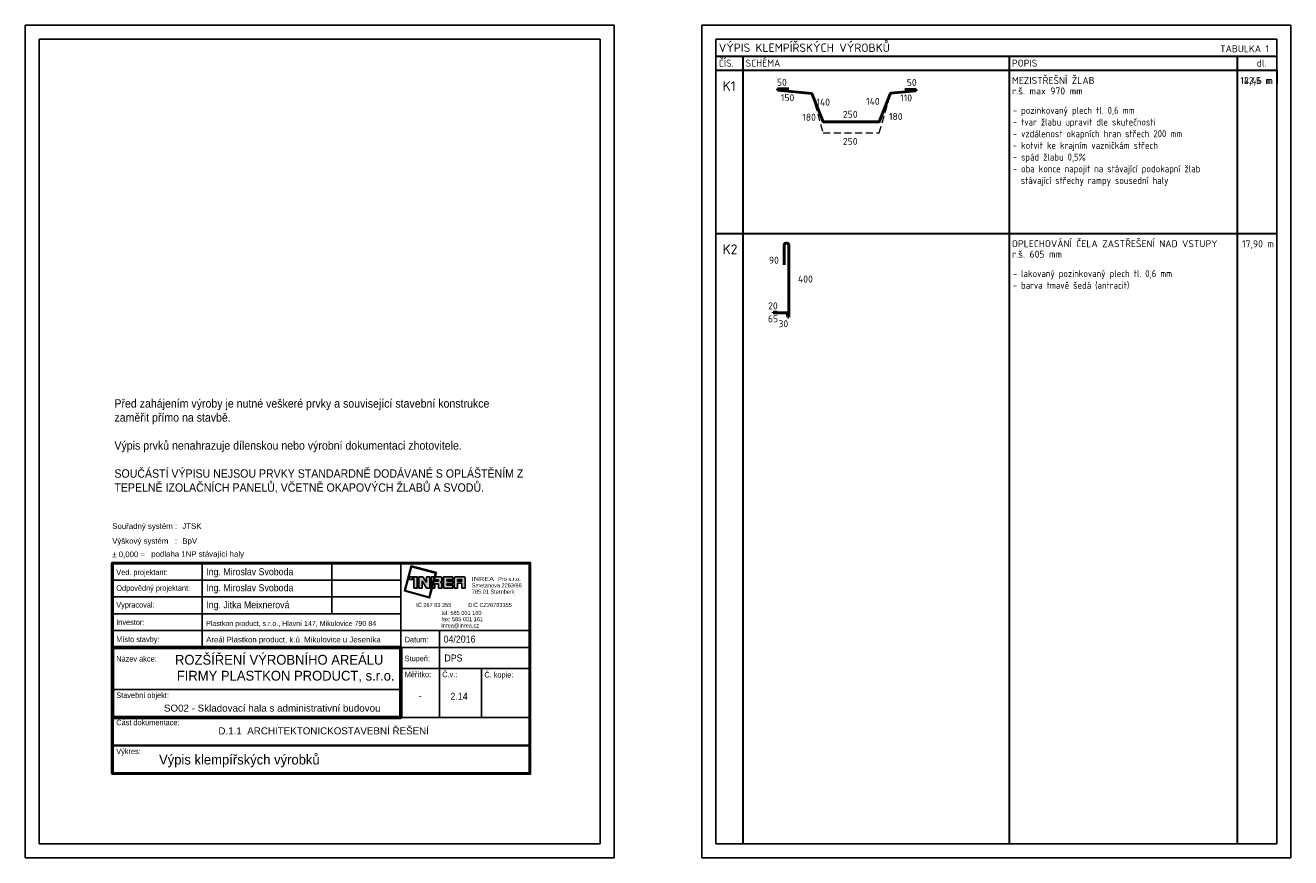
# Model space of a CAD drawing. Header units: millimetres. Extents: x -118752 to 407724, y -73278 to 155058.
# Tile 84 of 256: x -101396 to -78828, y 86244 to 101094. Entities that reach past the tile are written whole.
import ezdxf
from ezdxf.enums import TextEntityAlignment as Align

# ---------------------------------------------------------------- set-up
doc = ezdxf.new("R2010")
doc.units = ezdxf.units.MM
doc.header["$LTSCALE"] = 10
doc.linetypes.add('DASHED', pattern=[19.05, 12.7, -6.35])
for name, color, linetype, lineweight in [('CKSTENY_REZ', 6, 'Continuous', 50), ('CKTABULKY', 7, 'Continuous', 25), ('IN_C_TENKA', 7, 'Continuous', 18), ('podhledy', 7, 'Continuous', 20), ('pohledy', 7, 'Continuous', 25)]:
    doc.layers.add(name, color=color, linetype=linetype, lineweight=lineweight)
doc.layers.add('IN_RAZITKO', color=7, linetype='Continuous')
doc.layers.add('IN_TEXT', color=7, linetype='Continuous')
doc.styles.add('ari-rom-uni', font='arial.ttf')
doc.styles.add('Arial', font='arial.ttf', dxfattribs={"width": 0.8})
doc.styles.add('Koty', font='romand.shx', dxfattribs={"width": 0.9})
doc.styles.add('STYLE1', font='arial.ttf')
doc.styles.add('TABULKY', font='isocpeur.ttf')

# ---------------------------------------------------------------- blocks, each defined once
blk = doc.blocks.new('INREA RAZÍTKO')
at = {"layer": 'IN_RAZITKO'}
blk.add_hatch(color=256, dxfattribs=at).paths.add_polyline_path([(-3.869, 7.655), (-3.904, 7.527), (-3.878, 7.527), (-3.839, 7.673), (-4.74, 7.912), (-4.978, 7.018), (-4.08, 6.768), (-3.993, 7.115), (-4.019, 7.115), (-4.098, 6.799), (-4.947, 7.035), (-4.722, 7.882)])
h = blk.add_hatch(color=256, dxfattribs=at)
h.paths.add_polyline_path([(-4.687, 7.527), (-4.792, 7.527), (-4.792, 7.423), (-4.687, 7.423)])
h.paths.add_polyline_path([(-4.527, 7.526), (-4.642, 7.526), (-4.642, 7.115), (-4.527, 7.115)])
h.paths.add_polyline_path([(-4.317, 7.527), (-4.468, 7.527), (-4.468, 7.115), (-4.349, 7.115), (-4.349, 7.381), (-4.189, 7.115), (-4.07, 7.115), (-4.07, 7.527), (-4.189, 7.527), (-4.189, 7.315)])
h.paths.add_polyline_path([(-3.913, 7.527), (-4.023, 7.527), (-4.023, 7.115)])
h.paths.add_polyline_path([(-3.708, 7.527), (-3.877, 7.527), (-3.987, 7.115), (-3.894, 7.115), (-3.894, 7.277), (-3.757, 7.277), (-3.757, 7.115), (-3.638, 7.115), (-3.638, 7.257, 0.414214), (-3.708, 7.327, 0.414214), (-3.638, 7.397), (-3.638, 7.457, 0.414214)])
h.paths.add_polyline_path([(-3.757, 7.419), (-3.757, 7.362), (-3.894, 7.362), (-3.894, 7.419)], flags=16)
h.paths.add_polyline_path([(-3.253, 7.527), (-3.588, 7.527), (-3.588, 7.115), (-3.253, 7.115), (-3.253, 7.225), (-3.465, 7.225), (-3.465, 7.287), (-3.253, 7.287), (-3.253, 7.366), (-3.465, 7.366), (-3.465, 7.421), (-3.253, 7.421)])
h.paths.add_polyline_path([(-2.877, 7.527), (-3.131, 7.527, 0.414214), (-3.201, 7.457), (-3.201, 7.115), (-3.081, 7.115), (-3.081, 7.293), (-2.931, 7.293), (-2.931, 7.115), (-2.807, 7.115), (-2.807, 7.457, 0.414214)])
h.paths.add_polyline_path([(-2.931, 7.421), (-2.931, 7.362), (-3.081, 7.362), (-3.081, 7.421)], flags=16)
at = {"layer": 'IN_RAZITKO', "color": 7}
for p, q in [((-12.195, 8.005), (-12.195, 5.005)), ((-7.564, 8.005), (-7.564, 6.205)), ((-5.108, 2.651), (-5.108, 8.005)), ((-15.395, 7.405), (-5.108, 7.405)), ((-15.395, 6.805), (-5.108, 6.805)), ((-15.395, 6.205), (-5.108, 6.205)), ((-15.395, 5.605), (-5.108, 5.605)), ((-5.108, 5.605), (-0.505, 5.605)), ((-3.727, 5.605), (-3.727, 2.505)), ((-5.108, 5.005), (-0.505, 5.005)), ((-5.108, 4.255), (-0.505, 4.255)), ((-2.225, 4.258), (-2.225, 2.505)), ((-15.395, 3.505), (-5.108, 3.505))]:
    blk.add_line(p, q, dxfattribs=at)
at = {"layer": 'IN_RAZITKO'}
for p, q in [((-4.468, 7.527), (-4.317, 7.527)), ((-4.468, 7.527), (-4.468, 7.115)), ((-4.349, 7.115), (-4.349, 7.381)), ((-4.349, 7.381), (-4.189, 7.115)), ((-4.317, 7.527), (-4.189, 7.315)), ((-4.189, 7.315), (-4.189, 7.527)), ((-4.189, 7.527), (-4.07, 7.527)), ((-4.07, 7.115), (-4.07, 7.527)), ((-4.023, 7.115), (-4.023, 7.527)), ((-3.913, 7.527), (-4.023, 7.115)), ((-4.023, 7.527), (-3.913, 7.527)), ((-3.877, 7.527), (-3.987, 7.115)), ((-3.878, 7.527), (-3.904, 7.527)), ((-3.894, 7.362), (-3.894, 7.419)), ((-3.757, 7.419), (-3.894, 7.419)), ((-3.757, 7.362), (-3.894, 7.362)), ((-3.894, 7.115), (-3.894, 7.277)), ((-3.894, 7.277), (-3.757, 7.277)), ((-3.877, 7.527), (-3.708, 7.527)), ((-3.757, 7.362), (-3.757, 7.419)), ((-3.757, 7.277), (-3.757, 7.115)), ((-3.638, 7.397), (-3.638, 7.457)), ((-3.638, 7.257), (-3.638, 7.115)), ((-3.588, 7.527), (-3.588, 7.115)), ((-3.588, 7.527), (-3.253, 7.527)), ((-3.253, 7.421), (-3.465, 7.421)), ((-3.465, 7.421), (-3.465, 7.366)), ((-3.253, 7.366), (-3.465, 7.366)), ((-3.253, 7.287), (-3.465, 7.287)), ((-3.465, 7.287), (-3.465, 7.225)), ((-3.465, 7.225), (-3.253, 7.225)), ((-3.253, 7.527), (-3.253, 7.421)), ((-3.253, 7.421), (-3.253, 7.527)), ((-3.253, 7.366), (-3.253, 7.287)), ((-3.253, 7.225), (-3.253, 7.115)), ((-3.201, 7.115), (-3.201, 7.457)), ((-3.131, 7.527), (-2.877, 7.527)), ((-2.931, 7.421), (-3.081, 7.421)), ((-3.081, 7.421), (-3.081, 7.362)), ((-3.081, 7.362), (-2.931, 7.362)), ((-2.931, 7.293), (-3.081, 7.293)), ((-3.081, 7.293), (-3.081, 7.115)), ((-2.931, 7.362), (-2.931, 7.421)), ((-2.931, 7.115), (-2.931, 7.293)), ((-2.807, 7.115), (-2.807, 7.457)), ((-4.468, 7.115), (-4.349, 7.115)), ((-4.189, 7.115), (-4.07, 7.115)), ((-3.993, 7.115), (-4.019, 7.115)), ((-3.987, 7.115), (-3.894, 7.115)), ((-3.757, 7.115), (-3.638, 7.115)), ((-3.588, 7.115), (-3.253, 7.115)), ((-3.201, 7.115), (-3.081, 7.115)), ((-2.931, 7.115), (-2.807, 7.115)), ((-5.108, 2.505), (-0.505, 2.505))]:
    blk.add_line(p, q, dxfattribs=at)
at = {"layer": 'IN_RAZITKO', "lineweight": 50}
for points in [[(-15.4, 0.5), (-0.5, 0.5), (-0.5, 8.01), (-15.4, 8.01)], [(-15.395, 0.505), (-0.505, 0.505), (-0.505, 8.005), (-15.395, 8.005)]]:
    blk.add_lwpolyline(points, close=True, dxfattribs=at)
at = {"layer": 'IN_RAZITKO'}
for points in [[(-3.878, 7.527), (-3.839, 7.673), (-4.74, 7.912), (-4.978, 7.018), (-4.08, 6.768), (-3.993, 7.115)], [(-3.904, 7.527), (-3.869, 7.655), (-4.722, 7.882), (-4.947, 7.035), (-4.098, 6.799), (-4.019, 7.115)]]:
    blk.add_lwpolyline(points, dxfattribs=at)
for points in [[(-4.792, 7.423), (-4.687, 7.423), (-4.687, 7.527), (-4.792, 7.527)], [(-4.642, 7.115), (-4.527, 7.115), (-4.527, 7.526), (-4.642, 7.526)]]:
    blk.add_lwpolyline(points, close=True, dxfattribs=at)
at = {"layer": 'IN_RAZITKO', "lineweight": 60}
blk.add_lwpolyline([(-15.395, 2.505), (-5.108, 2.505), (-5.108, 5.005), (-15.395, 5.005)], close=True, dxfattribs=at)
at = {"layer": 'IN_RAZITKO'}
blk.add_lwpolyline([(-15.395, 0.505, 0.075, 0.075, 0), (-0.505, 0.505, 0.075, 0.075, 0), (-0.505, 1.505, 0.075, 0.075, 0), (-15.395, 1.505, 0.075, 0.075, 0)], format="xyseb", close=True, dxfattribs=at)
for centre, start, end in [((-3.708, 7.457), 0, 90), ((-3.708, 7.397), 270, 360), ((-3.708, 7.257), 360, 90), ((-3.131, 7.457), 90, 180), ((-2.877, 7.457), 0, 90)]:
    blk.add_arc(centre, 0.07, start, end, dxfattribs=at)
at = {"layer": 'IN_RAZITKO', "style": 'Arial'}
for s, p in [('Souřadný systém :', (-15.4, 9.432)), ('Výškový systém   :', (-15.4, 8.901)), ('± 0,000 =', (-15.4, 8.423))]:
    blk.add_text(s, height=0.2, dxfattribs=at).set_placement(p, align=Align.TOP_LEFT)
at = {"layer": 'IN_RAZITKO', "color": 3, "style": 'Arial'}
for s, p in [('JTSK', (-12.9, 9.432)), ('BpV', (-12.9, 8.901))]:
    blk.add_text(s, height=0.2, dxfattribs=at).set_placement(p, align=Align.TOP_LEFT)
at = {"layer": 'IN_RAZITKO', "color": 7, "style": 'ari-rom-uni', "width": 0.9}
for s, p in [('Ved. projektant:', (-15.255, 7.584)), ('Odpovědný projektant:', (-15.255, 7.022)), ('Vypracoval:', (-15.255, 6.422)), ('Investor:', (-15.255, 5.801)), ('Místo stavby:', (-15.255, 5.193)), ('Datum:', (-4.968, 5.182)), ('Název akce:', (-15.255, 4.497)), ('Stupeň:', (-4.968, 4.509)), ('Měřítko:', (-4.968, 3.94)), ('Č.v.:', (-3.627, 3.94)), ('Č. kopie:', (-2.125, 3.927)), ('Stavební objekt:', (-15.255, 3.197)), ('Část dokumentace:', (-15.255, 2.225)), ('Výkres:', (-15.255, 1.196))]:
    blk.add_text(s, height=0.2, dxfattribs=at).set_placement(p)
at = {"layer": 'IN_RAZITKO', "style": 'ari-rom-uni'}
for s, p in [('Smetanova 2263/66', (-2.575, 7.103)), ('                 Pro s.r.o.', (-2.575, 7.329)), ('785 01 Šternberk', (-2.575, 6.877)), ('IČ 267 83 355           DIČ CZ26783355', (-4.556, 6.404)), ('tel: 585 001 160', (-3.657, 6.122)), ('fax: 585 001 161', (-3.657, 5.896)), ('inrea@inrea.cz', (-3.657, 5.67))]:
    blk.add_text(s, height=0.1425, dxfattribs=at).set_placement(p, align=Align.BOTTOM_LEFT)
at = {"layer": 'IN_RAZITKO', "style": 'ari-rom-uni', "width": 1.3}
blk.add_text('INREA', height=0.1425, dxfattribs=at).set_placement((-2.575, 7.331), align=Align.BOTTOM_LEFT)
at = {"layer": 'IN_RAZITKO', "color": 3, "style": 'Arial'}
blk.add_attdef('NULA', (-14.012, 8.227), '', height=0.2, dxfattribs=at)
at = {"layer": 'IN_RAZITKO', "style": 'ari-rom-uni', "width": 0.9, "flags": 12}
for tag, p, height in [('VEDOUCÍ-PROJEKTANT', (-12.053, 7.553), 0.25), ('ODPOVĚDNÝ-PROJEKTANT', (-12.053, 6.964), 0.25), ('VYPRACOVAL', (-12.053, 6.363), 0.25), ('INVESTOR', (-12.053, 5.774), 0.2), ('MÍSTO', (-12.053, 5.149), 0.25), ('DATUM', (-3.585, 5.185), 0.25), ('STUPEŇ', (-3.556, 4.468), 0.25)]:
    blk.add_attdef(tag, p, '', height=height, dxfattribs=at)
at = {"layer": 'IN_RAZITKO', "style": 'ari-rom-uni', "flags": 12}
for tag, height, width, p in [('NÁZEV-1', 0.35, 0.95, (-10.252, 4.438)), ('NÁZEV-2', 0.35, 0.95, (-10.252, 3.876)), ('MĚŘ', 0.25, 0.9, (-4.422, 3.031)), ('ČV', 0.25, 0.9, (-3.034, 3.031)), ('VÝKRES', 0.35, 0.95, (-10.299, 0.801))]:
    blk.add_attdef(tag, text='', height=height, dxfattribs=dict(at, width=width)).set_placement(p, align=Align.CENTER)
at = {"layer": 'IN_RAZITKO', "style": 'ari-rom-uni'}
for tag, p in [('OBJEKT', (-11.248, 2.85)), ('DOKUMENTACE', (-11.26, 1.842))]:
    blk.add_attdef(tag, p, '', height=0.25, dxfattribs=at)

msp = doc.modelspace()

# ---------------------------------------------------------------- linework, layer by layer
at = {"layer": 'CKSTENY_REZ'}
for p, q in [((-87978.75, 99937.942), (-87978.75, 99957.942)), ((-87978.75, 99957.942), (-87778.75, 99957.942)), ((-85509.2, 99946.786), (-85709.2, 99946.786)), ((-85509.2, 99926.786), (-85509.2, 99946.786)), ((-87863.596, 96821.138), (-87863.596, 97178.718)), ((-87775.891, 95886.718), (-87775.891, 97178.718)), ((-88057.649, 95966.718), (-88057.649, 95976.718)), ((-88057.649, 95976.718), (-87983.814, 95976.718)), ((-87806.746, 95966.718), (-88057.649, 95966.718)), ((-87795.891, 95886.718), (-87806.746, 95966.718)), ((-87775.891, 95886.718), (-87795.891, 95886.718))]:
    msp.add_line(p, q, dxfattribs=at)
msp.add_lwpolyline([(-85509.2, 99926.786), (-85962.829, 99881.423), (-86166.651, 99373.153), (-87166.651, 99373.153), (-87368.672, 99876.933), (-87978.75, 99937.942)], dxfattribs=at)
msp.add_arc((-87819.744, 97161.659), 47.054, 21.2571429, 158.7428571, dxfattribs=at)
at = {"layer": 'CKTABULKY', "lineweight": 30}
for p, q in [((-89077.892, 100544), (-88735.29, 100544)), ((-88735.29, 100544), (-82577.892, 100544)), ((-88600.077, 100544), (-88600.077, 86494)), ((-83849.547, 100544), (-83849.547, 86494)), ((-82577.892, 100544), (-79077.892, 100544)), ((-79780.366, 100536.163), (-79780.366, 86486.163)), ((-89077.892, 100294), (-79077.892, 100294)), ((-79552.892, 100294), (-79077.892, 100294)), ((-79077.892, 100294), (-79077.892, 100044)), ((-89077.892, 97382), (-79077.892, 97382))]:
    msp.add_line(p, q, dxfattribs=at)
at = {"layer": 'Defpoints'}
for points in [[(-101395.5, 101094), (-90895.5, 101094), (-90895.5, 86244), (-101395.5, 86244)], [(-89327.892, 101094), (-78827.892, 101094), (-78827.892, 86244), (-89327.892, 86244)]]:
    msp.add_lwpolyline(points, close=True, dxfattribs=at)
at = {"layer": 'podhledy', "linetype": 'DASHED'}
for p, q in [((-87368.672, 99876.933), (-87166.651, 99173.153)), ((-86166.651, 99173.153), (-85962.829, 99881.423)), ((-87166.651, 99173.153), (-86166.651, 99173.153))]:
    msp.add_line(p, q, dxfattribs=at)
at = {"layer": 'pohledy'}
for points in [[(-101145.5, 100844), (-91145.5, 100844), (-91145.5, 86494), (-101145.5, 86494)], [(-89077.892, 100844), (-79077.892, 100844), (-79077.892, 86494), (-89077.892, 86494)]]:
    msp.add_lwpolyline(points, close=True, dxfattribs=at)

# ---------------------------------------------------------------- block references
ref = msp.add_blockref('INREA RAZÍTKO', (-92145.5, 87494), dxfattribs=dict(xscale=500.0000000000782, yscale=500.0000000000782, zscale=500.0000000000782))
ref.add_attrib('VEDOUCÍ-PROJEKTANT', 'Ing. Miroslav Svoboda', (-98169.4, 91283.313), dxfattribs={"layer": 'IN_RAZITKO', "height": 125, "style": 'ari-rom-uni', "width": 0.9})
ref.add_attrib('ODPOVĚDNÝ-PROJEKTANT', 'Ing. Miroslav Svoboda', (-98169.4, 90997.436), dxfattribs={"layer": 'IN_RAZITKO', "height": 125, "style": 'ari-rom-uni', "width": 0.9})
ref.add_attrib('VYPRACOVAL', 'Ing. Jitka Meixnerová', (-98169.4, 90693.911), dxfattribs={"layer": 'IN_RAZITKO', "height": 125, "style": 'ari-rom-uni', "width": 0.9})
ref.add_attrib('INVESTOR', 'Plastkon product, s.r.o., Hlavní 147, Mikulovice 790 84', (-98169.4, 90378.17), dxfattribs={"layer": 'IN_RAZITKO', "height": 90, "style": 'ari-rom-uni', "width": 0.8})
ref.add_attrib('MÍSTO', 'Areál Plastkon product, k.ú. Mikulovice u Jeseníka', (-98169.4, 90084.824), dxfattribs={"layer": 'IN_RAZITKO', "height": 100, "style": 'ari-rom-uni'})
ref.add_attrib('NÁZEV-1', 'ROZŠÍŘENÍ VÝROBNÍHO AREÁLU ', dxfattribs={"layer": 'IN_RAZITKO', "height": 175, "style": 'ari-rom-uni', "width": 0.95}).set_placement((-96835.577, 89687.734), align=Align.CENTER)
ref.add_attrib('NÁZEV-2', 'FIRMY PLASTKON PRODUCT, s.r.o.', dxfattribs={"layer": 'IN_RAZITKO', "height": 175, "style": 'ari-rom-uni', "width": 0.95}).set_placement((-96752.169, 89403.414), align=Align.CENTER)
ref.add_attrib('VÝKRES', 'Výpis klempířských výrobků', dxfattribs={"layer": 'IN_RAZITKO', "height": 175, "style": 'ari-rom-uni', "width": 0.95}).set_placement((-97577.918, 87907.207), align=Align.CENTER)
ref.add_attrib('DATUM', '04/2016', (-93935.405, 90081.288), dxfattribs={"layer": 'IN_RAZITKO', "height": 125, "style": 'ari-rom-uni', "width": 0.9})
ref.add_attrib('DOKUMENTACE', '      D.1.1  ARCHITEKTONICKOSTAVEBNÍ ŘEŠENÍ', (-98242.862, 88444.442), dxfattribs={"layer": 'IN_RAZITKO', "height": 125, "style": 'ari-rom-uni'})
ref.add_attrib('MĚŘ', '-', dxfattribs={"layer": 'IN_RAZITKO', "height": 125, "style": 'ari-rom-uni', "width": 0.9}).set_placement((-94353.973, 89067.062), align=Align.CENTER)
ref.add_attrib('ČV', '2.14', dxfattribs={"layer": 'IN_RAZITKO', "height": 125, "style": 'ari-rom-uni', "width": 0.9}).set_placement((-93659.881, 89061.123), align=Align.CENTER)
ref.add_attrib('STUPEŇ', 'DPS', (-93920.869, 89744.111), dxfattribs={"layer": 'IN_RAZITKO', "height": 125, "style": 'ari-rom-uni', "width": 0.9})
ref.add_attrib('OBJEKT', 'SO02 - Skladovací hala s administrativní budovou', (-98923.363, 88850.242), dxfattribs={"layer": 'IN_RAZITKO', "height": 125, "style": 'ari-rom-uni'})
ref.add_attrib('NULA', 'podlaha 1NP stávající haly', (-99148.97, 91612.338), dxfattribs={"layer": 'IN_RAZITKO', "color": 3, "height": 100, "style": 'Arial'})

# ---------------------------------------------------------------- texts
at = {"layer": 'CKTABULKY', "color": 6, "style": 'TABULKY'}
msp.add_text('VÝPIS KLEMPÍŘSKÝCH VÝROBKŮ', height=150, dxfattribs=at).set_placement((-89027.892, 100619))
at = {"layer": 'CKTABULKY', "style": 'TABULKY'}
for s, height, p in [('TABULKA 1', 125, (-80086.934, 100613.588)), ('ČÍS.', 125, (-89027.892, 100356.5)), ('SCHÉMA', 125, (-88550.077, 100356.5)), ('POPIS', 125, (-83799.547, 100356.5)), ('dl.', 125, (-79433.579, 100356.5)), ('MEZISTŘEŠNÍ ŽLAB', 125, (-83799.547, 100047.711)), ('K1', 175, (-88959.685, 99922.395)), ('r.š. max 970 mm', 125, (-83799.547, 99860.211)), ('OPLECHOVÁNÍ ČELA ZASTŘEŠENÍ NAD VSTUPY', 125, (-83799.547, 97135.711)), ('K2', 175, (-88959.685, 97010.395)), ('r.š. 605 mm', 125, (-83799.547, 96948.211))]:
    msp.add_text(s, height=height, dxfattribs=at).set_placement(p)
for s, p in [('50', (-87902.984, 100014.087)), ('50', (-85586.484, 100011.087)), ('14,46 m', (-79434.999, 100047.599)), ('22,5 m', (-79410.902, 100045.122)), ('150', (-87799.484, 99740.587)), ('140', (-87164.984, 99660.087)), ('140', (-86279.484, 99673.587)), ('110', (-85685.984, 99735.087)), ('250', (-86682.984, 99443.587)), ('180', (-85870.678, 99403.917)), ('180', (-87416.748, 99390.976)), ('250', (-86682.984, 98960.587)), ('17,90 m', (-79410.902, 97133.122)), ('90', (-88044.18, 96840.001)), ('400', (-87483.082, 96504.344)), ('20', (-88062.686, 96026.101)), ('65', (-88061.239, 95796.01)), ('30', (-87876.008, 95707.736))]:
    msp.add_text(s, height=125, dxfattribs=at).set_placement(p, align=Align.CENTER)
at = {"layer": 'IN_C_TENKA', "char_height": 125, "attachment_point": 1, "style": 'Koty'}
for s, insert in [('\\fISOCPEUR|b0|i0|c0|p34;\\W0.9;- pozinkovaný plech tl. 0,6 mm\\P- tvar žlabu upravit dle skutečnosti\\P- vzdálenost okapních hran střech 200 mm\\P- kotvit ke krajním vazničkám střech\\P- spád žlabu 0,5%\\P- oba konce napojit na stávající podokapní žlab\\P  stávající střechy rampy sousední haly', (-83784.619, 99638.976)), ('\\fISOCPEUR|b0|i0|c0|p34;\\W0.9;- lakovaný pozinkovaný plech tl. 0,6 mm\\P- barva tmavě šedá (antracit)', (-83784.619, 96726.976))]:
    msp.add_mtext_dynamic_manual_height_columns(s, width=3847.0789, gutter_width=1100, heights=[0], dxfattribs=dict(at, insert=insert))
at = {"layer": 'IN_TEXT', "color": 30, "insert": (-99806.018, 92744.922), "char_height": 150, "width": 7271.82152, "attachment_point": 7, "style": 'STYLE1'}
msp.add_mtext('\\C7;\\W0.9;Před zahájením výroby je nutné veškeré prvky a související stavební konstrukce zaměřit přímo na stavbě.\\P\\PVýpis prvků nenahrazuje dílenskou nebo výrobní dokumentaci zhotovitele.\\P\\PSOUČÁSTÍ VÝPISU NEJSOU PRVKY STANDARDNĚ DODÁVANÉ S OPLÁŠTĚNÍM Z TEPELNĚ IZOLAČNÍCH PANELŮ, VČETNĚ OKAPOVÝCH ŽLABŮ A SVODŮ.', dxfattribs=at)

doc.saveas('drawing.dxf')
